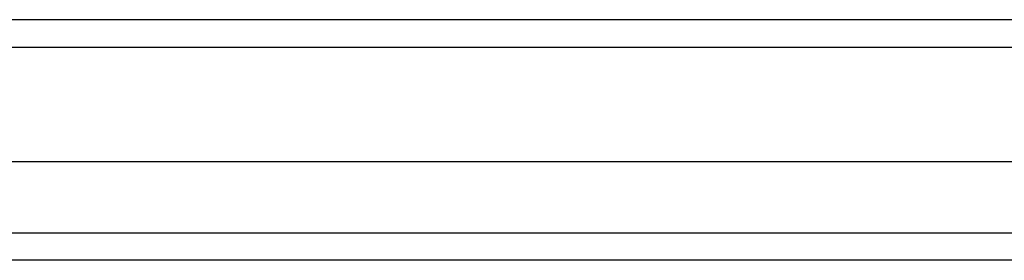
# Model space of a CAD drawing. Header units: inches. Extents: x 25 to 728, y 80 to 333.
# Tile 17 of 160: x 246.581 to 250.128, y 221.006 to 221.872. Entities that reach past the tile are written whole.
import ezdxf

# ---------------------------------------------------------------- set-up
doc = ezdxf.new("R2010")
doc.units = ezdxf.units.IN
doc.header["$MEASUREMENT"] = 0
doc.layers.add('Visible Edges(ANSI)', color=7, linetype='Continuous', lineweight=25)
doc.layers.add('Visible Tangent Edges(ANSI)', color=7, linetype='Continuous', lineweight=25)

msp = doc.modelspace()

# ---------------------------------------------------------------- linework, layer by layer
at = {"layer": 'Visible Edges(ANSI)'}
for p, q in [((312.6379, 221.8723), (240.8359, 221.8723)), ((312.0283, 221.3605), (241.4456, 221.3605)), ((311.8398, 221.0061), (241.6341, 221.0061))]:
    msp.add_line(p, q, dxfattribs=at)
at = {"layer": 'Visible Tangent Edges(ANSI)'}
for p, q in [((240.8359, 221.7733), (312.6379, 221.7733)), ((241.5041, 221.1051), (311.9698, 221.1051))]:
    msp.add_line(p, q, dxfattribs=at)

doc.saveas('drawing.dxf')
